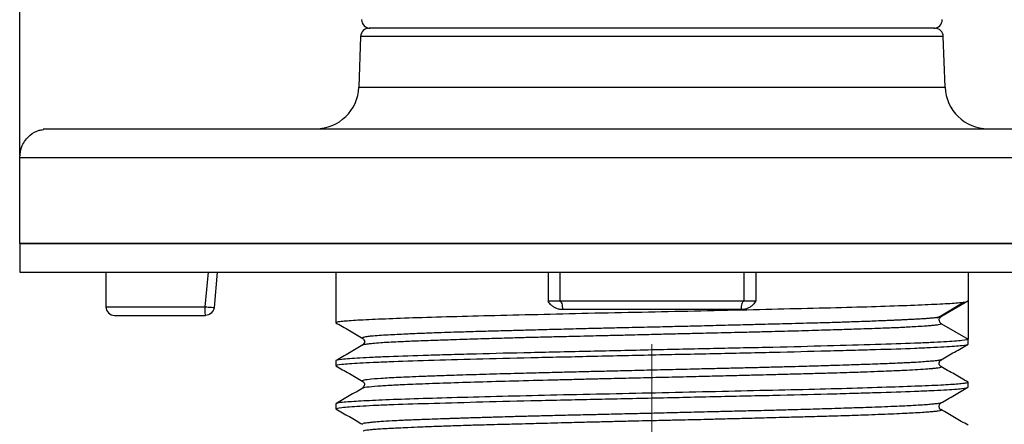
# Model space of a CAD drawing. Header units: millimetres. Extents: x 5799 to 6163, y 3672 to 3921.
# Tile 6 of 20: x 5894 to 5928, y 3711 to 3726. Entities that reach past the tile are written whole.
import ezdxf

# ---------------------------------------------------------------- set-up
doc = ezdxf.new("R2010")
doc.units = ezdxf.units.MM
doc.linetypes.add('CENTERX2', pattern=[20.32, 12.7, -2.54, 2.54, -2.54])
doc.layers.add('1轮廓实线层', color=7, linetype='Continuous')
doc.layers.add('2细线层', color=3, linetype='Continuous')
doc.styles.add('SLDTEXTSTYLE1', font='txt')
doc.dimstyles.new('SLDDIMSTYLE0', dxfattribs={"dimtxt": 7, "dimasz": 8.16, "dimexe": 0, "dimexo": 0.0625, "dimgap": 1.75, "dimtad": 2, "dimdec": 0, "dimrnd": 1e-09, "dimzin": 4, "dimdsep": 46, "dimtxsty": 'SLDTEXTSTYLE1', "dimsah": 1, "dimcen": 0.09, "dimadec": 0, "dimazin": 1, "dimtfac": 1, "dimtmove": 0, "dimatfit": 0, "dimfxl": 1, "dimfrac": 2, "dimtolj": 1, "dimtzin": 12, "dimarcsym": 0})
doc.dimstyles.new('SLDDIMSTYLE2', dxfattribs={"dimtxt": 7, "dimasz": 8.16, "dimexe": 0, "dimexo": 0.0625, "dimgap": 1.75, "dimtad": 2, "dimdec": 0, "dimrnd": 1e-09, "dimzin": 4, "dimdsep": 46, "dimtxsty": 'SLDTEXTSTYLE1', "dimsah": 1, "dimcen": 0.09, "dimadec": 0, "dimazin": 1, "dimtfac": 1, "dimtofl": 0, "dimtmove": 0, "dimatfit": 3, "dimfxl": 1, "dimfrac": 2, "dimtolj": 1, "dimtzin": 12, "dimarcsym": 0})

# ---------------------------------------------------------------- blocks, each defined once
blk = doc.blocks.new('*D10')
at = {"layer": '2细线层', "color": 0, "lineweight": -2, "ltscale": 2, "transparency": 16777216}
for p, q in [((5893.526, 3720.837), (5893.526, 3786.375)), ((5901.686, 3786.375), (5929.366, 3786.375)), ((5937.526, 3720.837), (5937.526, 3786.375))]:
    blk.add_line(p, q, dxfattribs=at)
at = {"layer": '2细线层', "color": 0, "ltscale": 2, "transparency": 16777216}
for points in [[(5901.686, 3787.735), (5901.686, 3785.015), (5893.526, 3786.375)], [(5929.366, 3787.735), (5929.366, 3785.015), (5937.526, 3786.375)]]:
    blk.add_solid(points, dxfattribs=at)
at = {"layer": 'Defpoints', "color": 0, "ltscale": 2, "transparency": 16777216}
for p in [(5937.526, 3786.375), (5893.526, 3720.775), (5937.526, 3720.775)]:
    blk.add_point(p, dxfattribs=at)
at = {"layer": '2细线层', "color": 0, "ltscale": 2, "transparency": 16777216, "insert": (5915.526, 3795.125), "char_height": 7, "attachment_point": 2, "style": 'SLDTEXTSTYLE1'}
blk.add_mtext('\\A1;44', dxfattribs=at)
blk = doc.blocks.new('*D13')
at = {"layer": '2细线层', "color": 0, "lineweight": -2, "ltscale": 2, "transparency": 16777216}
for p, q in [((5959.706, 3725.935), (5959.706, 3734.095)), ((5937.589, 3717.775), (5959.706, 3717.775)), ((5925.589, 3698.875), (5959.706, 3698.875)), ((5959.706, 3690.715), (5959.706, 3682.555))]:
    blk.add_line(p, q, dxfattribs=at)
at = {"layer": '2细线层', "color": 0, "ltscale": 2, "transparency": 16777216}
for points in [[(5958.346, 3725.935), (5961.066, 3725.935), (5959.706, 3717.775)], [(5958.346, 3690.715), (5961.066, 3690.715), (5959.706, 3698.875)]]:
    blk.add_solid(points, dxfattribs=at)
at = {"layer": 'Defpoints', "color": 0, "ltscale": 2, "transparency": 16777216}
for p in [(5937.526, 3717.775), (5925.526, 3698.875), (5959.706, 3698.875)]:
    blk.add_point(p, dxfattribs=at)
at = {"layer": '2细线层', "color": 0, "ltscale": 2, "transparency": 16777216, "insert": (5961.456, 3708.325), "char_height": 7, "attachment_point": 2, "rotation": 90, "style": 'SLDTEXTSTYLE1'}
blk.add_mtext('\\A1;GH=19', dxfattribs=at)

msp = doc.modelspace()

# ---------------------------------------------------------------- linework, layer by layer
at = {"color": 179, "linetype": 'CENTERX2', "lineweight": 18, "ltscale": 4}
msp.add_line((5915.526, 3714.268), (5915.526, 3693.775), dxfattribs=at)
at = {"layer": '1轮廓实线层', "linetype": 'Continuous', "lineweight": 25, "ltscale": 2}
for p, q in [((5925.331, 3725.275), (5905.722, 3725.275)), ((5905.388, 3724.985), (5905.327, 3723.222)), ((5915.526, 3724.985), (5905.388, 3724.985)), ((5925.664, 3724.985), (5915.526, 3724.985)), ((5925.726, 3723.222), (5925.664, 3724.985)), ((5905.327, 3723.222), (5915.433, 3723.222)), ((5915.433, 3723.222), (5925.726, 3723.222)), ((5894.431, 3721.759), (5894.349, 3721.759)), ((5893.526, 3717.775), (5893.526, 3720.775)), ((5893.526, 3717.775), (5893.526, 3716.775)), ((5937.526, 3717.775), (5893.526, 3717.775)), ((5896.526, 3716.775), (5896.526, 3715.575)), ((5899.983, 3715.575), (5900.097, 3716.775)), ((5900.395, 3716.775), (5900.288, 3715.548)), ((5904.526, 3716.775), (5904.526, 3715.026)), ((5911.912, 3716.775), (5911.912, 3715.775)), ((5912.326, 3716.775), (5912.326, 3715.775)), ((5918.727, 3716.775), (5918.727, 3715.775)), ((5919.142, 3716.775), (5919.142, 3715.775)), ((5926.526, 3716.775), (5926.526, 3715.775)), ((5926.523, 3715.775), (5925.601, 3715.242)), ((5926.526, 3715.775), (5926.523, 3715.775)), ((5926.526, 3715.775), (5926.526, 3714.447)), ((5896.526, 3715.575), (5899.983, 3715.575)), ((5918.641, 3715.475), (5912.411, 3715.475)), ((5925.601, 3715.242), (5925.585, 3715.229)), ((5925.601, 3714.979), (5926.525, 3714.445)), ((5926.526, 3714.275), (5926.526, 3714.44)), ((5904.526, 3713.696), (5904.526, 3713.525)), ((5926.526, 3712.776), (5926.526, 3712.947)), ((5904.526, 3712.196), (5904.526, 3712.027))]:
    msp.add_line(p, q, dxfattribs=at)
at = {"layer": '1轮廓实线层', "linetype": 'Continuous', "lineweight": 25, "ltscale": 4}
for centre, radius, start, end in [((5905.688, 3724.975), 0.3, 90, 178), ((5905.722, 3725.575), 0.3, 180.5, 270), ((5925.331, 3725.575), 0.3, 270, 359.5), ((5925.364, 3724.975), 0.3, 2, 90), ((5903.828, 3723.275), 1.5, 270, 358), ((5927.225, 3723.275), 1.5, 182, 270), ((5896.826, 3715.575), 0.3, 180, 270), ((5910.773, 3838.711), 123.608, 264.99188, 265.09211)]:
    msp.add_arc(centre, radius, start, end, dxfattribs=at)
at = {"layer": '1轮廓实线层', "linetype": 'Continuous', "lineweight": 25, "ltscale": 2}
for points, knots in [([(5915.526, 3725.275), (5912.917, 3725.275), (5910.415, 3725.275), (5906.725, 3725.275), (5905.688, 3725.275), (5905.688, 3725.275)], [0, 0, 0, 0, 0.5, 0.5, 1, 1, 1, 1]), ([(5925.364, 3725.275), (5925.364, 3725.275), (5924.328, 3725.275), (5920.638, 3725.275), (5918.136, 3725.275), (5915.526, 3725.275)], [0, 0, 0, 0, 0.5, 0.5, 1, 1, 1, 1]), ([(5893.526, 3720.775), (5893.544, 3720.917), (5893.58, 3721.212), (5893.852, 3721.543), (5894.133, 3721.719), (5894.301, 3721.739), (5894.351, 3721.745)], [0, 0, 0, 0, 0.305009, 0.634742, 0.891274, 1, 1, 1, 1]), ([(5936.704, 3721.759), (5936.682, 3721.759), (5936.638, 3721.759), (5936.296, 3721.759), (5935.71, 3721.759), (5934.797, 3721.759), (5933.542, 3721.759), (5932.152, 3721.759), (5930.694, 3721.759), (5929.216, 3721.759), (5927.61, 3721.759), (5925.904, 3721.759), (5924.139, 3721.759), (5922.519, 3721.759), (5921.063, 3721.759), (5919.707, 3721.759), (5918.326, 3721.759), (5916.788, 3721.759), (5915.04, 3721.759), (5913.089, 3721.759), (5910.945, 3721.759), (5908.629, 3721.759), (5906.397, 3721.759), (5904.297, 3721.759), (5902.365, 3721.759), (5900.452, 3721.759), (5898.831, 3721.759), (5897.515, 3721.759), (5896.483, 3721.759), (5895.674, 3721.759), (5895.076, 3721.759), (5894.669, 3721.759), (5894.4, 3721.759), (5894.366, 3721.759), (5894.349, 3721.759)], [0, 0, 0, 0, 0.028045, 0.055273, 0.081691, 0.119781, 0.156058, 0.19051, 0.223123, 0.253886, 0.282792, 0.318428, 0.35074, 0.379721, 0.405365, 0.427691, 0.450651, 0.477145, 0.507173, 0.540733, 0.577818, 0.618424, 0.662542, 0.697934, 0.735286, 0.774589, 0.815827, 0.8444, 0.873822, 0.904089, 0.927349, 0.951085, 0.9753, 1, 1, 1, 1]), ([(5894.526, 3721.775), (5894.527, 3721.775), (5894.529, 3721.775), (5894.546, 3721.775), (5894.571, 3721.775), (5894.608, 3721.775), (5894.655, 3721.775), (5894.712, 3721.775), (5894.78, 3721.775), (5894.932, 3721.775), (5895.232, 3721.775), (5895.771, 3721.775), (5896.44, 3721.775), (5897.491, 3721.775), (5899.109, 3721.775), (5901.565, 3721.775), (5904.89, 3721.775), (5908.508, 3721.775), (5912.174, 3721.775), (5915.41, 3721.775), (5918.661, 3721.775), (5922.371, 3721.775), (5926.038, 3721.775), (5929.406, 3721.775), (5931.902, 3721.775), (5933.547, 3721.775), (5934.613, 3721.775), (5935.283, 3721.775), (5935.822, 3721.775), (5936.142, 3721.775), (5936.318, 3721.775), (5936.411, 3721.775), (5936.477, 3721.775), (5936.519, 3721.775), (5936.524, 3721.775), (5936.526, 3721.775)], [0, 0, 0, 0, 0.00599, 0.011974, 0.017958, 0.023947, 0.029947, 0.035962, 0.041999, 0.048062, 0.071495, 0.095354, 0.118747, 0.14269, 0.191188, 0.242332, 0.304201, 0.387898, 0.439732, 0.497867, 0.556385, 0.608884, 0.69364, 0.755965, 0.807587, 0.857243, 0.881257, 0.904729, 0.928584, 0.952031, 0.961697, 0.971304, 0.980876, 0.990434, 1, 1, 1, 1]), ([(5893.526, 3720.775), (5893.526, 3720.775), (5893.732, 3720.775), (5894.509, 3720.775), (5895.078, 3720.775), (5896.478, 3720.775), (5897.308, 3720.775), (5899.144, 3720.775), (5900.149, 3720.775), (5902.272, 3720.775), (5903.39, 3720.775), (5905.697, 3720.775), (5906.887, 3720.775), (5910.519, 3720.775), (5913.023, 3720.775), (5918.029, 3720.775), (5920.534, 3720.775), (5924.166, 3720.775), (5925.356, 3720.775), (5927.663, 3720.775), (5928.781, 3720.775), (5930.904, 3720.775), (5931.909, 3720.775), (5933.744, 3720.775), (5934.575, 3720.775), (5935.975, 3720.775), (5936.543, 3720.775), (5937.32, 3720.775), (5937.526, 3720.775), (5937.526, 3720.775)], [0, 0, 0, 0, 0.0625, 0.0625, 0.125, 0.125, 0.1875, 0.1875, 0.25, 0.25, 0.3125, 0.3125, 0.375, 0.375, 0.5, 0.5, 0.625, 0.625, 0.6875, 0.6875, 0.75, 0.75, 0.8125, 0.8125, 0.875, 0.875, 0.9375, 0.9375, 1, 1, 1, 1]), ([(5893.526, 3717.775), (5893.526, 3717.775), (5893.966, 3717.775), (5896.718, 3717.775), (5900.893, 3717.775), (5905.03, 3717.775), (5910.027, 3717.775), (5915.526, 3717.775), (5921.025, 3717.775), (5926.023, 3717.775), (5930.16, 3717.775), (5934.334, 3717.775), (5937.087, 3717.775), (5937.526, 3717.775), (5937.526, 3717.775)], [0, 0, 0, 0, 0.125, 0.25, 0.3125, 0.375, 0.4375, 0.5, 0.5625, 0.625, 0.6875, 0.75, 0.875, 1, 1, 1, 1]), ([(5893.526, 3716.775), (5893.557, 3716.775), (5893.618, 3716.775), (5894.124, 3716.775), (5894.928, 3716.775), (5896.054, 3716.775), (5897.34, 3716.775), (5898.654, 3716.775), (5899.927, 3716.775), (5901.293, 3716.775), (5902.868, 3716.775), (5904.65, 3716.775), (5906.637, 3716.775), (5908.68, 3716.775), (5910.775, 3716.775), (5912.912, 3716.775), (5915.137, 3716.775), (5917.426, 3716.775), (5919.739, 3716.775), (5922.013, 3716.775), (5924.147, 3716.775), (5926.153, 3716.775), (5928.038, 3716.775), (5929.858, 3716.775), (5931.749, 3716.775), (5933.289, 3716.775), (5934.49, 3716.775), (5935.477, 3716.775), (5936.447, 3716.775), (5937.126, 3716.775), (5937.472, 3716.775), (5937.508, 3716.775), (5937.526, 3716.775)], [0, 0, 0, 0, 0.033025, 0.06605, 0.09989, 0.136032, 0.172936, 0.199731, 0.226531, 0.25409, 0.281652, 0.316439, 0.35149, 0.386374, 0.42126, 0.456973, 0.492687, 0.531163, 0.569888, 0.60745, 0.645269, 0.679051, 0.712829, 0.747694, 0.782549, 0.827428, 0.850445, 0.873459, 0.910869, 0.949284, 0.974447, 1, 1, 1, 1]), ([(5904.553, 3715.016), (5904.542, 3715.019), (5904.503, 3715.031), (5904.572, 3715.052), (5904.781, 3715.082), (5905.255, 3715.115), (5906.081, 3715.155), (5907.184, 3715.198), (5908.513, 3715.238), (5910.055, 3715.275), (5911.737, 3715.317), (5913.543, 3715.36), (5915.388, 3715.398), (5917.254, 3715.436), (5919.055, 3715.48), (5920.771, 3715.52), (5922.323, 3715.557), (5923.696, 3715.599), (5924.825, 3715.641), (5925.701, 3715.681), (5926.213, 3715.714), (5926.475, 3715.747), (5926.509, 3715.765), (5926.526, 3715.775)], [0, 0, 0, 0, 0.012859, 0.045797, 0.079101, 0.131494, 0.185406, 0.2378, 0.291713, 0.344108, 0.398023, 0.450417, 0.50433, 0.556724, 0.610638, 0.663033, 0.716947, 0.769341, 0.823254, 0.875649, 0.929563, 0.964562, 1, 1, 1, 1]), ([(5912.411, 3715.475), (5912.392, 3715.475), (5912.354, 3715.476), (5912.298, 3715.486), (5912.242, 3715.502), (5912.171, 3715.53), (5912.087, 3715.578), (5912.01, 3715.646), (5911.952, 3715.712), (5911.925, 3715.754), (5911.912, 3715.775)], [0, 0, 0, 0, 0.094685, 0.189258, 0.284758, 0.3822, 0.569791, 0.759602, 0.880925, 1, 1, 1, 1]), ([(5912.178, 3715.775), (5912.159, 3715.774), (5912.123, 3715.774), (5912.061, 3715.775), (5911.991, 3715.774), (5911.938, 3715.774), (5911.912, 3715.775)], [0, 0, 0, 0, 0.256492, 0.501031, 0.751273, 1, 1, 1, 1]), ([(5912.326, 3715.775), (5912.315, 3715.775), (5912.291, 3715.775), (5912.254, 3715.775), (5912.217, 3715.774), (5912.19, 3715.774), (5912.178, 3715.775)], [0, 0, 0, 0, 0.249851, 0.499831, 0.768899, 1, 1, 1, 1]), ([(5912.326, 3715.775), (5912.346, 3715.775), (5912.37, 3715.745), (5912.403, 3715.628), (5912.411, 3715.545), (5912.411, 3715.475)], [0, 0, 0, 0, 0.5, 0.5, 1, 1, 1, 1]), ([(5918.641, 3715.475), (5918.641, 3715.545), (5918.65, 3715.628), (5918.683, 3715.745), (5918.706, 3715.775), (5918.726, 3715.775)], [0, 0, 0, 0, 0.5, 0.5, 1, 1, 1, 1]), ([(5919.142, 3715.775), (5919.129, 3715.754), (5919.102, 3715.711), (5919.044, 3715.644), (5918.967, 3715.577), (5918.867, 3715.52), (5918.757, 3715.482), (5918.68, 3715.477), (5918.641, 3715.475)], [0, 0, 0, 0, 0.11981, 0.241649, 0.430119, 0.616933, 0.809586, 1, 1, 1, 1]), ([(5918.887, 3715.775), (5918.873, 3715.774), (5918.844, 3715.774), (5918.803, 3715.774), (5918.765, 3715.775), (5918.739, 3715.775), (5918.727, 3715.775)], [0, 0, 0, 0, 0.232159, 0.499875, 0.752161, 1, 1, 1, 1]), ([(5919.142, 3715.775), (5919.125, 3715.774), (5919.091, 3715.774), (5919.044, 3715.774), (5918.993, 3715.775), (5918.94, 3715.774), (5918.905, 3715.774), (5918.887, 3715.775)], [0, 0, 0, 0, 0.16557, 0.33267, 0.499596, 0.745039, 1, 1, 1, 1]), ([(5925.457, 3715.196), (5925.612, 3715.287), (5925.924, 3715.469), (5926.235, 3715.651), (5926.391, 3715.742)], [0, 0, 0, 0, 0.499998, 1, 1, 1, 1]), ([(5899.989, 3715.275), (5899.987, 3715.275), (5899.986, 3715.306), (5899.983, 3715.419), (5899.983, 3715.495), (5899.983, 3715.575)], [0, 0, 0, 0, 0.5, 0.5, 1, 1, 1, 1]), ([(5900.288, 3715.548), (5900.281, 3715.474), (5900.246, 3715.403), (5900.137, 3715.303), (5900.063, 3715.275), (5899.989, 3715.275)], [0, 0, 0, 0, 0.5, 0.5, 1, 1, 1, 1]), ([(5896.826, 3715.275), (5896.826, 3715.275), (5897.157, 3715.275), (5898.34, 3715.275), (5899.144, 3715.275), (5899.989, 3715.275)], [0, 0, 0, 0, 0.5, 0.5, 1, 1, 1, 1]), ([(5904.526, 3715.021), (5904.684, 3714.93), (5904.999, 3714.748), (5905.314, 3714.566), (5905.471, 3714.475)], [0, 0, 0, 0, 0.5000105, 1, 1, 1, 1]), ([(5925.601, 3715.242), (5925.599, 3715.239), (5925.595, 3715.23), (5925.549, 3715.215), (5925.455, 3715.199), (5925.325, 3715.183), (5925.214, 3715.173), (5925.133, 3715.167), (5925.081, 3715.163), (5924.993, 3715.157), (5924.852, 3715.148), (5924.666, 3715.137), (5924.465, 3715.127), (5924.279, 3715.118), (5924.101, 3715.11), (5923.945, 3715.103), (5923.788, 3715.096), (5923.502, 3715.084), (5923.149, 3715.07), (5922.751, 3715.055), (5922.477, 3715.046), (5922.218, 3715.037), (5921.833, 3715.025), (5921.203, 3715.007), (5920.365, 3714.986), (5919.557, 3714.965), (5918.823, 3714.946), (5918.086, 3714.927), (5917.32, 3714.907), (5916.631, 3714.89), (5915.931, 3714.874), (5915.154, 3714.857), (5914.379, 3714.839), (5913.691, 3714.823), (5913.011, 3714.806), (5912.266, 3714.787), (5911.542, 3714.767), (5910.907, 3714.75), (5910.298, 3714.734), (5909.641, 3714.716), (5909.035, 3714.699), (5908.516, 3714.683), (5908.036, 3714.667), (5907.532, 3714.647), (5907.088, 3714.628), (5906.722, 3714.61), (5906.405, 3714.594), (5906.091, 3714.576), (5905.852, 3714.559), (5905.694, 3714.545), (5905.591, 3714.532), (5905.509, 3714.518), (5905.459, 3714.502), (5905.447, 3714.488), (5905.463, 3714.481), (5905.468, 3714.479)], [0, 0, 0, 0, 0.013049, 0.033178, 0.056026, 0.07486, 0.091792, 0.095417, 0.10065, 0.107493, 0.120775, 0.137683, 0.151032, 0.163126, 0.173965, 0.183548, 0.190216, 0.200085, 0.229413, 0.242445, 0.254439, 0.265398, 0.275323, 0.301904, 0.339384, 0.367068, 0.385611, 0.412933, 0.439076, 0.458832, 0.477967, 0.504731, 0.531394, 0.550599, 0.569719, 0.596465, 0.623133, 0.642364, 0.662146, 0.688262, 0.715645, 0.734127, 0.75382, 0.779993, 0.807475, 0.825891, 0.846565, 0.871791, 0.900224, 0.917657, 0.93222, 0.949951, 0.971779, 0.992222, 1, 1, 1, 1]), ([(5925.601, 3714.979), (5925.597, 3714.974), (5925.587, 3714.962), (5925.502, 3714.946), (5925.361, 3714.929), (5925.195, 3714.913), (5924.989, 3714.897), (5924.741, 3714.88), (5924.491, 3714.866), (5924.271, 3714.855), (5924.057, 3714.845), (5923.79, 3714.834), (5923.468, 3714.822), (5923.106, 3714.809), (5922.739, 3714.797), (5922.39, 3714.786), (5921.901, 3714.771), (5921.2, 3714.749), (5920.301, 3714.722), (5919.468, 3714.7), (5918.651, 3714.68), (5917.866, 3714.662), (5917.084, 3714.644), (5916.516, 3714.631), (5916.051, 3714.619), (5915.522, 3714.606), (5914.882, 3714.59), (5914.242, 3714.574), (5913.722, 3714.561), (5913.25, 3714.55), (5912.743, 3714.538), (5912.198, 3714.526), (5911.713, 3714.514), (5911.35, 3714.505), (5910.986, 3714.496), (5910.492, 3714.482), (5909.819, 3714.463), (5909.169, 3714.442), (5908.518, 3714.421), (5907.882, 3714.4), (5907.238, 3714.376), (5906.736, 3714.354), (5906.362, 3714.335), (5906.061, 3714.315), (5905.819, 3714.295), (5905.659, 3714.278), (5905.572, 3714.266), (5905.512, 3714.256), (5905.472, 3714.248), (5905.469, 3714.242), (5905.469, 3714.241)], [0, 0, 0, 0, 0.020425, 0.048955, 0.073162, 0.092261, 0.111693, 0.136713, 0.155568, 0.166608, 0.180886, 0.195665, 0.213057, 0.23306, 0.250255, 0.264644, 0.279919, 0.31313, 0.349062, 0.380838, 0.401346, 0.432818, 0.459164, 0.477743, 0.487742, 0.503886, 0.528582, 0.549216, 0.56569, 0.579164, 0.595485, 0.615924, 0.634053, 0.645432, 0.653969, 0.672808, 0.699009, 0.730071, 0.750738, 0.782496, 0.818278, 0.851525, 0.874081, 0.898081, 0.926611, 0.949796, 0.964487, 0.974769, 0.99363, 1, 1, 1, 1]), ([(5925.525, 3715.108), (5925.524, 3715.109), (5925.5, 3715.15), (5925.547, 3715.191), (5925.593, 3715.232)], [0, 0, 0, 0, 0.021571, 1, 1, 1, 1]), ([(5925.525, 3715.108), (5925.525, 3715.094), (5925.527, 3715.065), (5925.55, 3715.022), (5925.577, 3714.994), (5925.596, 3714.982), (5925.601, 3714.979)], [0, 0, 0, 0, 0.254864, 0.563346, 0.901492, 1, 1, 1, 1]), ([(5926.526, 3714.445), (5926.526, 3714.429), (5926.455, 3714.415), (5926.171, 3714.384), (5925.96, 3714.367), (5925.548, 3714.343), (5925.395, 3714.335), (5925.055, 3714.319), (5924.867, 3714.311), (5924.265, 3714.288), (5923.81, 3714.274), (5922.794, 3714.244), (5922.228, 3714.227), (5921.034, 3714.194), (5920.402, 3714.178), (5919.402, 3714.155), (5919.059, 3714.148), (5918.369, 3714.133), (5918.021, 3714.125), (5917.318, 3714.111), (5916.964, 3714.103), (5916.249, 3714.087), (5915.888, 3714.079), (5914.8, 3714.054), (5914.086, 3714.038), (5913.032, 3714.015), (5912.684, 3714.007), (5911.992, 3713.992), (5911.649, 3713.985), (5910.652, 3713.962), (5910.02, 3713.947), (5909.123, 3713.922), (5908.831, 3713.914), (5908.271, 3713.898), (5908.005, 3713.89), (5907.244, 3713.866), (5906.788, 3713.851), (5906.184, 3713.829), (5905.997, 3713.822), (5905.658, 3713.806), (5905.505, 3713.798), (5905.23, 3713.782), (5905.109, 3713.774), (5904.899, 3713.757), (5904.81, 3713.749), (5904.598, 3713.725), (5904.526, 3713.71), (5904.526, 3713.696)], [0, 0, 0, 0, 0.0625, 0.0625, 0.125, 0.125, 0.15625, 0.15625, 0.1875, 0.1875, 0.25, 0.25, 0.3125, 0.3125, 0.375, 0.375, 0.40625, 0.40625, 0.4375, 0.4375, 0.46875, 0.46875, 0.5, 0.5, 0.5625, 0.5625, 0.59375, 0.59375, 0.625, 0.625, 0.6875, 0.6875, 0.71875, 0.71875, 0.75, 0.75, 0.8125, 0.8125, 0.84375, 0.84375, 0.875, 0.875, 0.90625, 0.90625, 0.9375, 0.9375, 1, 1, 1, 1]), ([(5905.459, 3714.482), (5905.493, 3714.441), (5905.563, 3714.36), (5905.493, 3714.279), (5905.459, 3714.238)], [0, 0, 0, 0, 0.500095, 1, 1, 1, 1]), ([(5904.526, 3713.525), (5904.526, 3713.54), (5904.598, 3713.556), (5904.882, 3713.589), (5905.093, 3713.606), (5905.505, 3713.629), (5905.658, 3713.636), (5905.998, 3713.651), (5906.186, 3713.659), (5906.788, 3713.681), (5907.243, 3713.697), (5908.259, 3713.729), (5908.825, 3713.746), (5910.019, 3713.777), (5910.651, 3713.792), (5911.651, 3713.814), (5911.994, 3713.822), (5912.684, 3713.837), (5913.032, 3713.845), (5913.734, 3713.861), (5914.089, 3713.87), (5914.803, 3713.886), (5915.165, 3713.894), (5916.253, 3713.918), (5916.966, 3713.933), (5918.021, 3713.955), (5918.369, 3713.962), (5919.061, 3713.977), (5919.404, 3713.986), (5920.401, 3714.01), (5921.033, 3714.027), (5921.93, 3714.05), (5922.222, 3714.058), (5922.782, 3714.073), (5923.048, 3714.081), (5923.809, 3714.103), (5924.264, 3714.118), (5924.869, 3714.142), (5925.055, 3714.15), (5925.395, 3714.167), (5925.701, 3714.183), (5925.944, 3714.199), (5926.154, 3714.214), (5926.243, 3714.222), (5926.455, 3714.244), (5926.526, 3714.258), (5926.526, 3714.275)], [0, 0, 0, 0, 0.0625, 0.0625, 0.125, 0.125, 0.15625, 0.15625, 0.1875, 0.1875, 0.25, 0.25, 0.3125, 0.3125, 0.375, 0.375, 0.40625, 0.40625, 0.4375, 0.4375, 0.46875, 0.46875, 0.5, 0.5, 0.5625, 0.5625, 0.59375, 0.59375, 0.625, 0.625, 0.6875, 0.6875, 0.71875, 0.71875, 0.75, 0.75, 0.8125, 0.8125, 0.84375, 0.84375, 0.875, 0.90625, 0.90625, 0.9375, 0.9375, 1, 1, 1, 1]), ([(5905.471, 3714.246), (5905.314, 3714.155), (5904.999, 3713.973), (5904.684, 3713.791), (5904.526, 3713.699)], [0, 0, 0, 0, 0.499988, 1, 1, 1, 1]), ([(5925.595, 3713.732), (5925.75, 3713.822), (5926.062, 3714.002), (5926.374, 3714.182), (5926.532, 3714.273)], [0, 0, 0, 0, 0.495373, 1, 1, 1, 1]), ([(5925.595, 3713.733), (5925.595, 3713.732), (5925.593, 3713.728), (5925.566, 3713.72), (5925.524, 3713.712), (5925.478, 3713.704), (5925.426, 3713.697), (5925.326, 3713.686), (5925.172, 3713.672), (5924.948, 3713.655), (5924.698, 3713.639), (5924.452, 3713.626), (5924.238, 3713.615), (5923.991, 3713.604), (5923.706, 3713.592), (5923.381, 3713.58), (5923.055, 3713.568), (5922.721, 3713.557), (5922.366, 3713.545), (5921.922, 3713.531), (5921.38, 3713.515), (5920.815, 3713.498), (5920.257, 3713.483), (5919.738, 3713.469), (5919.196, 3713.455), (5918.632, 3713.441), (5918.071, 3713.428), (5917.476, 3713.414), (5916.811, 3713.398), (5916.014, 3713.379), (5915.173, 3713.358), (5914.348, 3713.339), (5913.6, 3713.321), (5912.902, 3713.304), (5912.204, 3713.287), (5911.44, 3713.268), (5910.56, 3713.244), (5909.627, 3713.218), (5908.766, 3713.192), (5908.072, 3713.168), (5907.53, 3713.148), (5907.087, 3713.13), (5906.704, 3713.113), (5906.376, 3713.096), (5906.001, 3713.073), (5905.648, 3713.044), (5905.471, 3713.013), (5905.433, 3712.993), (5905.461, 3712.984), (5905.466, 3712.982)], [0, 0, 0, 0, 0.000692, 0.017776, 0.033549, 0.036304, 0.048004, 0.06314, 0.081713, 0.103721, 0.129158, 0.142185, 0.156192, 0.171178, 0.187144, 0.204093, 0.222029, 0.234684, 0.250298, 0.268872, 0.290403, 0.314888, 0.332881, 0.351163, 0.369735, 0.388598, 0.407758, 0.425051, 0.446292, 0.471481, 0.500613, 0.525777, 0.54964, 0.572204, 0.593477, 0.618696, 0.649644, 0.68632, 0.723169, 0.754115, 0.779166, 0.803142, 0.826613, 0.849577, 0.87203, 0.918218, 0.964833, 0.993059, 1, 1, 1, 1]), ([(5925.596, 3713.488), (5925.585, 3713.496), (5925.567, 3713.507), (5925.549, 3713.527), (5925.538, 3713.544), (5925.529, 3713.563), (5925.52, 3713.591), (5925.519, 3713.653), (5925.563, 3713.71), (5925.583, 3713.724), (5925.596, 3713.732)], [0, 0, 0, 0, 0.040261, 0.060632, 0.081892, 0.105294, 0.132555, 0.206052, 0.478429, 1, 1, 1, 1]), ([(5904.525, 3713.522), (5904.682, 3713.431), (5904.998, 3713.249), (5905.313, 3713.067), (5905.47, 3712.976)], [0, 0, 0, 0, 0.500015, 1, 1, 1, 1]), ([(5925.589, 3713.492), (5925.593, 3713.49), (5925.602, 3713.484), (5925.602, 3713.474), (5925.572, 3713.459), (5925.49, 3713.442), (5925.397, 3713.43), (5925.333, 3713.424), (5925.331, 3713.423), (5925.33, 3713.423), (5925.326, 3713.423), (5925.313, 3713.422), (5925.253, 3713.416), (5925.096, 3713.403), (5924.807, 3713.384), (5924.465, 3713.365), (5924.15, 3713.35), (5923.85, 3713.337), (5923.472, 3713.321), (5923.079, 3713.306), (5922.682, 3713.292), (5922.292, 3713.279), (5921.823, 3713.265), (5921.269, 3713.249), (5920.667, 3713.232), (5920.072, 3713.217), (5919.545, 3713.203), (5919.026, 3713.19), (5918.43, 3713.174), (5917.731, 3713.157), (5917.062, 3713.14), (5916.482, 3713.126), (5915.867, 3713.112), (5915.141, 3713.095), (5914.447, 3713.079), (5913.864, 3713.065), (5913.361, 3713.053), (5912.808, 3713.039), (5911.966, 3713.018), (5910.88, 3712.99), (5909.628, 3712.955), (5908.495, 3712.921), (5907.672, 3712.892), (5907.117, 3712.869), (5906.791, 3712.854), (5906.537, 3712.841), (5906.313, 3712.829), (5905.988, 3712.809), (5905.662, 3712.781), (5905.463, 3712.755), (5905.473, 3712.74), (5905.475, 3712.738)], [0, 0, 0, 0, 0.008251, 0.021845, 0.041936, 0.062437, 0.087898, 0.088419, 0.088468, 0.088602, 0.088993, 0.090172, 0.093812, 0.112319, 0.143943, 0.17166, 0.186555, 0.204141, 0.22442, 0.247399, 0.261987, 0.278986, 0.298397, 0.320217, 0.344296, 0.36587, 0.38419, 0.399261, 0.41873, 0.44369, 0.467464, 0.482976, 0.498845, 0.525651, 0.551492, 0.564586, 0.58129, 0.59981, 0.618335, 0.664661, 0.711053, 0.756744, 0.803495, 0.827048, 0.847214, 0.862583, 0.877975, 0.896515, 0.942864, 0.989239, 1, 1, 1, 1]), ([(5926.526, 3712.951), (5926.368, 3713.042), (5926.053, 3713.224), (5925.738, 3713.406), (5925.581, 3713.497)], [0, 0, 0, 0, 0.500015, 1, 1, 1, 1]), ([(5926.499, 3712.956), (5926.51, 3712.953), (5926.549, 3712.942), (5926.481, 3712.921), (5926.272, 3712.89), (5925.798, 3712.853), (5924.972, 3712.816), (5923.869, 3712.776), (5922.539, 3712.733), (5920.998, 3712.693), (5919.316, 3712.656), (5917.51, 3712.613), (5915.665, 3712.571), (5913.798, 3712.533), (5911.998, 3712.495), (5910.282, 3712.451), (5908.729, 3712.411), (5907.357, 3712.373), (5906.227, 3712.332), (5905.352, 3712.289), (5904.835, 3712.255), (5904.57, 3712.225), (5904.541, 3712.206), (5904.526, 3712.196)], [0, 0, 0, 0, 0.013638, 0.046462, 0.079651, 0.131861, 0.185586, 0.237796, 0.291521, 0.343733, 0.397458, 0.449669, 0.503393, 0.555606, 0.609332, 0.661542, 0.715267, 0.767479, 0.821206, 0.873416, 0.927141, 0.963325, 1, 1, 1, 1]), ([(5905.457, 3712.983), (5905.496, 3712.947), (5905.564, 3712.882), (5905.489, 3712.782), (5905.457, 3712.739)], [0, 0, 0, 0, 0.566054, 1, 1, 1, 1]), ([(5905.465, 3712.743), (5905.308, 3712.653), (5904.994, 3712.471), (5904.679, 3712.289), (5904.522, 3712.198)], [0, 0, 0, 0, 0.498883, 1, 1, 1, 1]), ([(5904.526, 3712.027), (5904.526, 3712.042), (5904.598, 3712.057), (5904.882, 3712.087), (5905.093, 3712.103), (5905.505, 3712.128), (5905.658, 3712.136), (5905.998, 3712.152), (5906.186, 3712.16), (5906.788, 3712.183), (5907.243, 3712.198), (5908.259, 3712.228), (5908.825, 3712.244), (5910.019, 3712.276), (5910.651, 3712.293), (5911.651, 3712.316), (5911.994, 3712.324), (5912.684, 3712.339), (5913.032, 3712.346), (5913.734, 3712.361), (5914.089, 3712.368), (5914.804, 3712.384), (5915.165, 3712.392), (5916.253, 3712.417), (5916.966, 3712.433), (5918.021, 3712.457), (5918.369, 3712.464), (5919.061, 3712.48), (5919.404, 3712.487), (5920.401, 3712.509), (5921.033, 3712.524), (5921.93, 3712.548), (5922.222, 3712.557), (5922.782, 3712.573), (5923.048, 3712.581), (5923.809, 3712.605), (5924.264, 3712.62), (5924.869, 3712.643), (5925.055, 3712.65), (5925.395, 3712.665), (5925.548, 3712.673), (5925.823, 3712.689), (5925.944, 3712.697), (5926.154, 3712.713), (5926.243, 3712.722), (5926.455, 3712.746), (5926.526, 3712.761), (5926.526, 3712.776)], [0, 0, 0, 0, 0.0625, 0.0625, 0.125, 0.125, 0.15625, 0.15625, 0.1875, 0.1875, 0.25, 0.25, 0.3125, 0.3125, 0.375, 0.375, 0.40625, 0.40625, 0.4375, 0.4375, 0.46875, 0.46875, 0.5, 0.5, 0.5625, 0.5625, 0.59375, 0.59375, 0.625, 0.625, 0.6875, 0.6875, 0.71875, 0.71875, 0.75, 0.75, 0.8125, 0.8125, 0.84375, 0.84375, 0.875, 0.875, 0.90625, 0.90625, 0.9375, 0.9375, 1, 1, 1, 1]), ([(5925.579, 3712.225), (5925.736, 3712.316), (5926.051, 3712.498), (5926.366, 3712.68), (5926.524, 3712.771)], [0, 0, 0, 0, 0.499987, 1, 1, 1, 1]), ([(5925.586, 3712.231), (5925.586, 3712.23), (5925.584, 3712.221), (5925.501, 3712.207), (5925.352, 3712.188), (5925.167, 3712.171), (5924.933, 3712.153), (5924.653, 3712.135), (5924.317, 3712.118), (5923.952, 3712.102), (5923.525, 3712.085), (5923.105, 3712.07), (5922.73, 3712.057), (5922.378, 3712.046), (5921.869, 3712.029), (5921.164, 3712.007), (5920.359, 3711.984), (5919.713, 3711.967), (5919.172, 3711.954), (5918.63, 3711.941), (5918.039, 3711.927), (5917.484, 3711.914), (5917.013, 3711.902), (5916.61, 3711.893), (5916.227, 3711.883), (5915.825, 3711.873), (5915.442, 3711.863), (5915.08, 3711.854), (5914.754, 3711.846), (5914.394, 3711.838), (5914.023, 3711.829), (5913.694, 3711.821), (5913.396, 3711.814), (5913.105, 3711.807), (5912.776, 3711.8), (5912.482, 3711.793), (5912.299, 3711.788), (5912.125, 3711.784), (5911.913, 3711.779), (5911.619, 3711.772), (5911.349, 3711.765), (5911.103, 3711.759), (5910.947, 3711.754), (5910.874, 3711.752), (5910.873, 3711.752), (5910.873, 3711.752), (5910.873, 3711.752), (5910.873, 3711.752), (5910.873, 3711.752), (5910.873, 3711.752), (5910.872, 3711.752), (5910.87, 3711.752), (5910.867, 3711.752), (5910.857, 3711.752), (5910.824, 3711.751), (5910.71, 3711.748), (5910.472, 3711.741), (5910.085, 3711.73), (5909.707, 3711.718), (5909.383, 3711.708), (5909.15, 3711.701), (5908.925, 3711.694), (5908.707, 3711.687), (5908.549, 3711.682), (5908.439, 3711.678), (5908.327, 3711.675), (5908.133, 3711.668), (5907.844, 3711.658), (5907.545, 3711.648), (5907.274, 3711.637), (5907.058, 3711.629), (5906.874, 3711.62), (5906.682, 3711.611), (5906.407, 3711.596), (5906.11, 3711.578), (5905.853, 3711.557), (5905.688, 3711.541), (5905.554, 3711.525), (5905.475, 3711.51), (5905.451, 3711.495), (5905.451, 3711.487), (5905.46, 3711.483), (5905.46, 3711.483)], [0, 0, 0, 0, 0.002825, 0.0347, 0.059233, 0.080343, 0.101893, 0.127806, 0.147526, 0.171202, 0.194657, 0.217484, 0.233824, 0.246879, 0.264221, 0.298434, 0.330438, 0.353268, 0.366592, 0.386148, 0.408011, 0.425053, 0.440186, 0.453407, 0.463667, 0.476715, 0.491622, 0.500031, 0.511132, 0.522607, 0.534458, 0.546687, 0.55433, 0.563299, 0.575083, 0.586596, 0.592576, 0.593339, 0.604068, 0.614095, 0.62342, 0.632042, 0.639961, 0.639962, 0.639963, 0.639964, 0.639966, 0.639969, 0.639976, 0.639989, 0.640012, 0.64006, 0.640161, 0.64039, 0.641151, 0.643668, 0.652676, 0.666983, 0.686581, 0.696052, 0.705452, 0.714782, 0.724043, 0.733236, 0.735468, 0.738728, 0.748332, 0.76205, 0.779887, 0.793399, 0.805674, 0.81671, 0.826506, 0.84239, 0.873115, 0.89769, 0.91976, 0.937081, 0.966402, 0.984444, 0.999984, 1, 1, 1, 1]), ([(5925.593, 3711.989), (5925.558, 3711.998), (5925.518, 3712.008), (5925.52, 3712.137), (5925.534, 3712.175), (5925.559, 3712.21), (5925.582, 3712.225), (5925.593, 3712.233)], [0, 0, 0, 0, 0.748433, 0.834526, 0.89934, 0.952121, 1, 1, 1, 1]), ([(5904.527, 3712.022), (5904.684, 3711.931), (5904.995, 3711.752), (5905.306, 3711.572), (5905.46, 3711.483)], [0, 0, 0, 0, 0.506056, 1, 1, 1, 1]), ([(5925.592, 3711.989), (5925.593, 3711.989), (5925.619, 3711.982), (5925.591, 3711.966), (5925.507, 3711.944), (5925.351, 3711.925), (5925.167, 3711.908), (5924.932, 3711.892), (5924.652, 3711.876), (5924.317, 3711.859), (5923.952, 3711.842), (5923.526, 3711.824), (5923.106, 3711.808), (5922.73, 3711.794), (5922.376, 3711.782), (5921.936, 3711.769), (5921.367, 3711.753), (5920.719, 3711.735), (5920.132, 3711.72), (5919.644, 3711.707), (5919.176, 3711.694), (5918.633, 3711.68), (5918.04, 3711.665), (5917.484, 3711.651), (5917.013, 3711.639), (5916.539, 3711.628), (5915.981, 3711.616), (5915.397, 3711.603), (5914.815, 3711.59), (5914.274, 3711.577), (5913.699, 3711.563), (5913.055, 3711.547), (5912.452, 3711.531), (5911.973, 3711.519), (5911.629, 3711.509), (5911.299, 3711.501), (5910.821, 3711.488), (5910.2, 3711.472), (5909.553, 3711.455), (5909.01, 3711.439), (5908.539, 3711.424), (5908.034, 3711.406), (5907.51, 3711.386), (5907.059, 3711.366), (5906.816, 3711.355), (5906.715, 3711.35), (5906.715, 3711.35), (5906.715, 3711.35), (5906.715, 3711.35), (5906.715, 3711.35), (5906.714, 3711.35), (5906.714, 3711.35), (5906.713, 3711.35), (5906.711, 3711.35), (5906.705, 3711.35), (5906.689, 3711.349), (5906.634, 3711.346), (5906.522, 3711.341), (5906.348, 3711.332), (5906.134, 3711.32), (5905.937, 3711.307), (5905.78, 3711.294), (5905.602, 3711.275), (5905.47, 3711.256), (5905.478, 3711.242), (5905.479, 3711.24)], [0, 0, 0, 0, 0.000388, 0.029534, 0.061342, 0.085866, 0.106918, 0.128585, 0.154383, 0.173997, 0.19765, 0.221068, 0.243813, 0.260165, 0.273373, 0.290802, 0.315949, 0.341449, 0.364167, 0.379418, 0.392686, 0.412292, 0.434216, 0.451232, 0.466349, 0.479564, 0.49661, 0.519376, 0.535005, 0.551846, 0.570975, 0.590157, 0.614345, 0.630454, 0.638474, 0.649505, 0.664581, 0.688855, 0.717157, 0.738798, 0.754777, 0.777451, 0.807163, 0.832373, 0.85218, 0.852181, 0.852183, 0.852185, 0.85219, 0.852198, 0.852213, 0.852242, 0.852298, 0.852417, 0.852682, 0.853329, 0.855626, 0.863665, 0.876294, 0.893507, 0.915564, 0.932112, 0.94708, 0.991295, 1, 1, 1, 1]), ([(5926.528, 3711.449), (5926.371, 3711.54), (5926.056, 3711.722), (5925.741, 3711.904), (5925.583, 3711.995)], [0, 0, 0, 0, 0.50001, 1, 1, 1, 1])]:
    msp.add_open_spline(points, degree=3, knots=knots, dxfattribs=at)
for points in [[(5918.726, 3715.775), (5916.638, 3715.775), (5914.415, 3715.775), (5912.326, 3715.775)], [(5900.198, 3715.556), (5900.255, 3715.551), (5900.288, 3715.548), (5900.288, 3715.548)]]:
    msp.add_open_spline(points, degree=3, dxfattribs=at)

# ---------------------------------------------------------------- dimensions: what is measured, and where the dimension line sits
at = {"layer": '2细线层', "ltscale": 2}
dim = msp.add_linear_dim(base=(5937.526, 3786.375), p1=(5893.526, 3720.775), p2=(5937.526, 3720.775), dimstyle='SLDDIMSTYLE0', dxfattribs=at)
dim.commit()
dim.dimension.update_dxf_attribs({"geometry": '*D10', "text_midpoint": (5915.526, 3786.375), "dimtype": 160})
dim = msp.add_linear_dim(base=(5959.706, 3698.875), p1=(5937.526, 3717.775), p2=(5925.526, 3698.875), angle=90, text='GH=<>', dimstyle='SLDDIMSTYLE2', dxfattribs=at)
dim.commit()
dim.dimension.update_dxf_attribs({"geometry": '*D13', "text_midpoint": (5959.706, 3708.325), "dimtype": 160})

doc.saveas('drawing.dxf')
